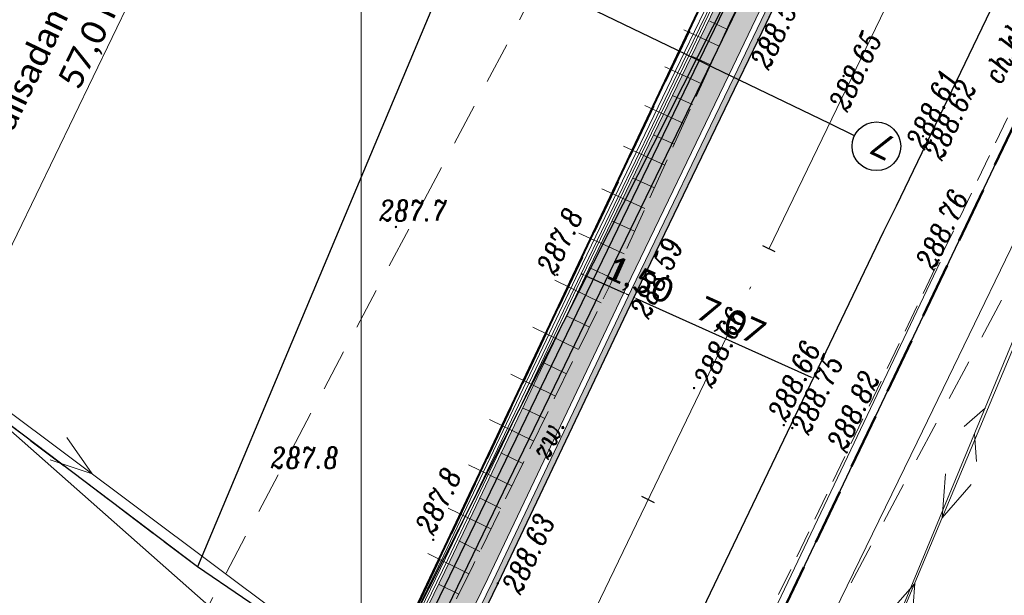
# Model space of a CAD drawing. Header units: metres. Extents: x -1 to 7476305, y 0 to 5497191.
# Tile 79 of 115: x 7475188 to 7475223, y 5496956 to 5496977. Entities that reach past the tile are written whole.
import ezdxf

# ---------------------------------------------------------------- set-up
doc = ezdxf.new("R2010")
doc.units = ezdxf.units.M
for name, pattern in [('420-500', [1.5, 1, -0.5]), ('ACAD_ISO04W100', [30, 24, -3, 0, -3]), ('EGBK02-500', [2, 1.5, -0.5]), ('EGBO02-500', [2.5, 1.5, -1]), ('KTCR02-500', [1.5, 1, -0.5]), ('KTJZ01-500', [2, 1.5, -0.5])]:
    doc.linetypes.add(name, pattern=pattern)
for name, color, linetype, lineweight, true_color in [('BUBZ01_1', 7, 'Continuous', 5, 0x0a0909), ('EGBD03', 7, 'Continuous', 5, 0x0a0909), ('EGBK02', 7, 'Continuous', 5, 0x0a0909), ('EGBO02', 7, 'Continuous', 5, 0x0a0909), ('KTCR02', 7, 'Continuous', 5, 0x0a0909), ('KTJZ01', 7, 'Continuous', 5, 0x0a0909), ('KTKR01', 7, 'Continuous', 5, 0x0a0909), ('KTOK01', 7, 'Continuous', 5, 0x0a0909), ('KTOK05_01', 7, 'Continuous', 5, 0x0a0909), ('RTPW01', 7, 'Continuous', 5, 0x0a0909), ('RTPW02', 7, 'Continuous', 5, 0x0a0909), ('suepnn', 7, 'Continuous', 5, 0x0a0909), ('SUPG_01', 7, 'Continuous', 5, 0x0a0909), ('sutp', 7, 'Continuous', 5, 0x0a0909), ('Warstwa 1', 7, 'Continuous', 5, 0x0a0909)]:
    doc.layers.add(name, color=color, linetype=linetype, lineweight=lineweight, true_color=true_color)
for name, color, linetype in [('C-DROGI-KORYTARZE', 7, 'Continuous'), ('C-DROGI-PRZEKROJE', 7, 'Continuous'), ('C-DROGI-SYTUACJA', 7, 'Continuous'), ('C-DROGI-SYTUACJA-ETYKIETY', 7, 'Continuous'), ('C-SIECI-RURY', 150, 'Continuous'), ('D_ naprawakonstrukcji', 7, 'Continuous'), ('D_Granice pasa drogowego', 30, '420-500'), ('d_gRANICE PODZIAŁOWE', 92, 'Continuous'), ('D_Linia charakterystyczna', 10, 'Continuous'), ('D_wymiary', 7, 'Continuous'), ('S-5_wymiary', 6, 'Continuous')]:
    doc.layers.add(name, color=color, linetype=linetype)
doc.layers.add('S-5_opis_poprzeczka', color=7, linetype='Continuous', lineweight=25)
doc.styles.add('! rom po 1.8mm', font='calibri.ttf', dxfattribs={"height": 0.9})
doc.styles.add('romans_pochyl', font='calibri.ttf', dxfattribs={"height": 0.75})
doc.styles.add('Style-ITALIC_1250', font='ITALIC_1250.shx')
doc.linetypes.add('KTOK01-500', pattern='A,1.75,[13,dgnlstyle-rozp_2015.shx,S=0.002778,R=0,X=0,Y=0],1.75', length=3.5)
doc.linetypes.add('KTOK05_01-500', pattern='A,3.75,[13,dgnlstyle-rozp_2015.shx,S=0.002778,R=0,X=0,Y=0],3.75', length=7.5)
doc.linetypes.add('OGRODZENIE1', pattern='A,6.35,-2.54,[133,ltypeshp.shx,S=2.54,R=0,X=-2.54,Y=0],-2.54,25.4', length=36.83)
doc.dimstyles.new('! 500', dxfattribs={"dimscale": 5, "dimtxt": 0.9, "dimasz": 0.18, "dimexe": 0.08, "dimexo": 0.04, "dimgap": 0.07, "dimtad": 1, "dimzin": 1, "dimtxsty": '! rom po 1.8mm', "dimcen": 0.09, "dimclrd": 256, "dimclre": 256, "dimclrt": 256, "dimazin": 1, "dimtfac": 1, "dimtix": 1, "dimtmove": 1, "dimatfit": 1, "dimfxl": 0.2, "dimlwd": -1, "dimlwe": -1, "dimarcsym": 0})

# ---------------------------------------------------------------- blocks, each defined once
blk = doc.blocks.new('*D86')
at = {"layer": 'D_wymiary', "transparency": 16777216}
for p, q in [((7475207.987, 5496967.657), (7475207.905, 5496967.693)), ((7475208.079, 5496967.641), (7475208.053, 5496967.584)), ((7475208.07, 5496967.62), (7475209.44, 5496967.009)), ((7475209.449, 5496967.03), (7475209.424, 5496966.973)), ((7475209.522, 5496966.973), (7475209.605, 5496966.936))]:
    blk.add_line(p, q, dxfattribs=at)
at = {"layer": 'D_wymiary', "lineweight": 30, "transparency": 16777216}
for points in [[(7475207.994, 5496967.67), (7475207.981, 5496967.643), (7475208.07, 5496967.62)], [(7475209.528, 5496966.986), (7475209.516, 5496966.959), (7475209.44, 5496967.009)]]:
    blk.add_solid(points, dxfattribs=at)
at = {"layer": 'Defpoints', "color": 0, "lineweight": 30, "transparency": 16777216}
for p in [(7475208.087, 5496967.659, 288.736), (7475209.44, 5496967.009), (7475209.458, 5496967.048, 288.706)]:
    blk.add_point(p, dxfattribs=at)
at = {"layer": 'D_wymiary', "lineweight": 30, "transparency": 16777216, "insert": (7475209.983, 5496967.411), "char_height": 0.9, "attachment_point": 5, "rotation": 335.9773, "style": '! rom po 1.8mm'}
blk.add_mtext('1,50', dxfattribs=at)
blk = doc.blocks.new('*D87')
at = {"layer": 'D_wymiary', "transparency": 16777216}
for p, q in [((7475209.809, 5496966.855), (7475209.788, 5496966.808)), ((7475209.886, 5496966.808), (7475216.167, 5496963.976)), ((7475216.244, 5496963.928), (7475216.233, 5496963.903))]:
    blk.add_line(p, q, dxfattribs=at)
at = {"layer": 'D_wymiary', "lineweight": 30, "transparency": 16777216}
for points in [[(7475209.892, 5496966.821), (7475209.88, 5496966.794), (7475209.804, 5496966.845)], [(7475216.173, 5496963.99), (7475216.161, 5496963.963), (7475216.249, 5496963.939)]]:
    blk.add_solid(points, dxfattribs=at)
at = {"layer": 'Defpoints', "color": 0, "lineweight": 30, "transparency": 16777216}
for p in [(7475209.817, 5496966.873, 288.566), (7475216.249, 5496963.939), (7475216.252, 5496963.947)]:
    blk.add_point(p, dxfattribs=at)
at = {"layer": 'D_wymiary', "lineweight": 30, "transparency": 16777216, "insert": (7475213.269, 5496965.93), "char_height": 0.9, "attachment_point": 5, "rotation": 335.736, "style": '! rom po 1.8mm'}
blk.add_mtext('7,07', dxfattribs=at)
blk = doc.blocks.new('RTPW01')
at = {"layer": 'RTPW01', "linetype": 'Continuous', "lineweight": 13, "true_color": 0x0a0909}
h = blk.add_hatch(color=18, dxfattribs=at)
edge = h.paths.add_edge_path()
edge.add_arc((0, 0), 0.045, 0, 360)
blk = doc.blocks.new('RTPW02')
at = {"layer": 'RTPW02', "linetype": 'Continuous', "lineweight": 13, "true_color": 0x0a0909}
h = blk.add_hatch(color=18, dxfattribs=at)
edge = h.paths.add_edge_path()
edge.add_arc((0, 0), 0.045, 0, 360)
blk = doc.blocks.new('MDCP_klauzula')
at = {"layer": 'BUBZ01_1', "color": 252, "linetype": 'Continuous', "lineweight": 18}
for p, q in [((7475212.525, 5496976.769), (7475213.145, 5496976.486)), ((7475211.596, 5496976.455), (7475212.866, 5496975.875)), ((7475211.904, 5496975.494), (7475212.555, 5496975.196)), ((7475210.909, 5496975.128), (7475212.245, 5496974.517)), ((7475211.218, 5496974.084), (7475211.904, 5496973.77)), ((7475210.189, 5496973.734), (7475211.594, 5496973.092)), ((7475210.532, 5496972.674), (7475211.253, 5496972.345)), ((7475209.434, 5496972.274), (7475210.911, 5496971.598)), ((7475209.781, 5496971.13), (7475210.539, 5496970.784)), ((7475208.645, 5496970.747), (7475210.198, 5496970.037)), ((7475209.029, 5496969.587), (7475209.826, 5496969.223)), ((7475207.821, 5496969.154), (7475209.453, 5496968.408)), ((7475208.213, 5496967.908), (7475209.05, 5496967.526)), ((7475206.958, 5496967.466), (7475208.629, 5496966.651)), ((7475207.375, 5496966.182), (7475208.203, 5496965.778)), ((7475206.166, 5496965.774), (7475207.81, 5496964.972)), ((7475206.569, 5496964.497), (7475207.384, 5496964.099)), ((7475205.375, 5496964.082), (7475206.99, 5496963.293)), ((7475205.796, 5496962.879), (7475206.597, 5496962.487)), ((7475204.614, 5496962.457), (7475206.203, 5496961.682)), ((7475205.022, 5496961.261), (7475205.81, 5496960.876)), ((7475203.854, 5496960.833), (7475205.417, 5496960.07)), ((7475204.249, 5496959.643), (7475205.023, 5496959.264)), ((7475203.126, 5496959.276), (7475204.663, 5496958.526)), ((7475203.507, 5496958.092), (7475204.269, 5496957.72)), ((7475202.395, 5496957.641), (7475203.876, 5496956.915)), ((7475202.803, 5496956.528), (7475203.514, 5496956.179))]:
    blk.add_line(p, q, dxfattribs=at)
at = {"layer": 'd_gRANICE PODZIAŁOWE', "color": 96, "lineweight": 30, "flags": 128}
blk.add_lwpolyline([(7475200.594, 5496952.761), (7475222.491, 5496999.056)], dxfattribs=at)
at = {"layer": 'EGBD03', "color": 96, "linetype": 'Continuous', "lineweight": 30}
for p, q in [((7475223.74, 5496998.54), (7475200.594, 5496952.761)), ((7475194.12, 5496957.16), (7475176.76, 5496970.282))]:
    blk.add_line(p, q, dxfattribs=at)
at = {"layer": 'EGBD03', "color": 96, "linetype": 'Continuous', "lineweight": 30, "flags": 128}
for points in [[(7475212.67, 5497002.75), (7475202.34, 5496990.19), (7475205.8, 5496984.98), (7475194.12, 5496957.16)], [(7475209.984, 5496944.676), (7475224.229, 5496974.661), (7475226.2, 5496973.55), (7475250.869, 5496957.577)], [(7475200.594, 5496952.761), (7475194.12, 5496957.16)]]:
    blk.add_lwpolyline(points, dxfattribs=at)
at = {"layer": 'EGBK02', "color": 252, "linetype": 'EGBK02-500', "lineweight": 18}
blk.add_line((7475194.12, 5496957.16), (7475176.76, 5496970.282), dxfattribs=at)
at = {"layer": 'EGBO02', "color": 252, "linetype": 'EGBO02-500', "lineweight": 18, "flags": 128}
for points in [[(7475297.538, 5497103.825), (7475279.855, 5497088.323), (7475266.998, 5497076.027), (7475254.649, 5497064.001), (7475244.334, 5497052.497), (7475235.016, 5497036.119), (7475229.48, 5497025.04), (7475224.511, 5497014.388), (7475213.924, 5496993.12), (7475205.301, 5496976.039), (7475191.153, 5496949.431), (7475170.683, 5496910.712), (7475164.472, 5496899.278), (7475155.778, 5496887.844), (7475138.024, 5496865.445)], [(7475310.722, 5497088.786), (7475293.365, 5497073.57), (7475280.887, 5497061.635), (7475269.087, 5497050.145), (7475260.656, 5497040.742), (7475252.665, 5497026.697), (7475247.491, 5497016.342), (7475242.529, 5497005.703), (7475231.803, 5496984.157), (7475223.059, 5496966.836), (7475208.823, 5496940.062), (7475188.311, 5496901.265), (7475181.318, 5496888.389), (7475171.576, 5496875.579), (7475162.425, 5496863.399)]]:
    blk.add_lwpolyline(points, dxfattribs=at)
at = {"layer": 'KTCR02', "color": 252, "linetype": 'KTCR02-500', "lineweight": 18}
blk.add_line((7475223.88, 5496974.65), (7475209.14, 5496943.97), dxfattribs=at)
at = {"layer": 'KTJZ01', "color": 252, "linetype": 'KTJZ01-500', "lineweight": 18, "flags": 128}
for points in [[(7474940.948, 5496678.227), (7474942.744, 5496679.768), (7474947.468, 5496684.472), (7474951.738, 5496688.783), (7474958.027, 5496695.193), (7474962.097, 5496699.235), (7474965.673, 5496702.794), (7474969.754, 5496707.034), (7474981.843, 5496719.552), (7474986.871, 5496724.456), (7474990.284, 5496728.016), (7474993.046, 5496730.57), (7474995.803, 5496733.399), (7474999.755, 5496737.308), (7475005.043, 5496742.399), (7475009.082, 5496746.263), (7475016.386, 5496752.922), (7475018.661, 5496754.834), (7475020.089, 5496756.127), (7475022.831, 5496758.571), (7475025.815, 5496761.182), (7475031.927, 5496766.616), (7475037.923, 5496771.877), (7475045.276, 5496778.075), (7475048.776, 5496780.871), (7475053.275, 5496784.409), (7475057.865, 5496787.982), (7475065.68, 5496793.821), (7475071.675, 5496798.251), (7475080.197, 5496804.617), (7475085.951, 5496808.863), (7475092.068, 5496813.415), (7475094.463, 5496815.318), (7475099.029, 5496818.877), (7475104.515, 5496823.229), (7475105.014, 5496823.868), (7475110.261, 5496828.106), (7475116.671, 5496833.487), (7475121.299, 5496837.758), (7475127.388, 5496843.57), (7475133.626, 5496849.85), (7475138.23, 5496854.845), (7475143.855, 5496861.074), (7475148.205, 5496866.026), (7475154.747, 5496873.863), (7475160.368, 5496880.935), (7475164.02, 5496885.897), (7475167.465, 5496890.774), (7475169.395, 5496893.556), (7475177.645, 5496905.781), (7475183.716, 5496915.79), (7475187.356, 5496922.37), (7475191.312, 5496929.431), (7475194.505, 5496935.684), (7475198.366, 5496943.242), (7475201.584, 5496949.716), (7475204.91, 5496956.567), (7475209.898, 5496967.043), (7475214.268, 5496976.102), (7475219.085, 5496986.161), (7475221.068, 5496990.37), (7475223.563, 5496995.716), (7475227.167, 5497003.081), (7475229.52, 5497008.043), (7475233.202, 5497015.17), (7475236.644, 5497022.005), (7475242.538, 5497033.041), (7475245.538, 5497037.898), (7475247.914, 5497042.007), (7475248.707, 5497043.191), (7475252.159, 5497048.588), (7475253.518, 5497050.557), (7475256.496, 5497054.779), (7475262.407, 5497062.145), (7475264.477, 5497064.71), (7475272.511, 5497072.714), (7475276.959, 5497077.087), (7475283.019, 5497082.422), (7475288.616, 5497087.275), (7475294.096, 5497092.097)], [(7475200.788, 5496950.621), (7475204.04, 5496957.25), (7475208.957, 5496967.322), (7475213.3, 5496976.825), (7475218.339, 5496986.892), (7475220.305, 5496990.627), (7475222.153, 5496995.399), (7475222.998, 5496997.089)]]:
    blk.add_lwpolyline(points, dxfattribs=at)
at = {"layer": 'KTKR01', "color": 252, "linetype": 'Continuous', "lineweight": 18, "flags": 128}
blk.add_lwpolyline([(7475212.28, 5496955.66), (7475218.78, 5496969.22), (7475219.24, 5496970.13), (7475226.16, 5496984.53), (7475235.46, 5497003.82), (7475237.52, 5497008.04), (7475240.69, 5497014.3), (7475241.14, 5497015.22), (7475244.36, 5497021.44), (7475244.83, 5497022.29), (7475247.7, 5497027.63), (7475248.4, 5497028.94), (7475252.58, 5497036.21)], dxfattribs=at)
at = {"layer": 'KTOK01', "color": 252, "linetype": 'KTOK01-500', "lineweight": 18}
blk.add_line((7475213.936, 5496953.695), (7475220.804, 5496968.111), dxfattribs=at)
at = {"layer": 'KTOK05_01', "color": 252, "linetype": 'KTOK05_01-500', "lineweight": 18, "flags": 128}
blk.add_lwpolyline([(7475176.632, 5496969.994), (7475184.294, 5496964.795), (7475199.797, 5496951.098)], dxfattribs=at)
at = {"layer": 'suepnn', "color": 1, "linetype": 'Continuous', "lineweight": 13, "true_color": 0xfa0000}
blk.add_line((7475214.092, 5496942.731), (7475186.327, 5496963.504), dxfattribs=at)
at = {"layer": 'suepnn', "color": 1, "linetype": 'Continuous', "lineweight": 13, "true_color": 0xfa0000, "flags": 128}
for points in [[(7475243.96, 5497013.85), (7475226.68, 5496972.759), (7475214.092, 5496942.731)], [(7475189.429, 5496961.808), (7475190.33, 5496960.509), (7475188.83, 5496961.007)], [(7475221.922, 5496960.116), (7475220.881, 5496958.926), (7475221, 5496960.502)], [(7475218.85, 5496955.374), (7475219.891, 5496956.565), (7475219.772, 5496954.988)]]:
    blk.add_lwpolyline(points, dxfattribs=at)
at = {"layer": 'SUPG_01', "color": 52, "linetype": 'Continuous', "lineweight": 13, "true_color": 0xbebf00, "flags": 128}
blk.add_lwpolyline([(7475235.521, 5497031.239), (7475235.7, 5497031.15), (7475235.61, 5497030.971), (7475231.133, 5497019.838), (7475226.643, 5497008.71), (7475223.104, 5497000.476), (7475223.03, 5497000.29), (7475223.213, 5497000.21), (7475223.401, 5497000.14), (7475234.08, 5496995.14), (7475234.263, 5496995.037), (7475235.477, 5496994.352), (7475235.66, 5496994.27), (7475235.583, 5496994.085), (7475230.47, 5496983.229), (7475225.216, 5496972.441), (7475219.985, 5496961.641), (7475214.723, 5496950.856)], dxfattribs=at)
at = {"layer": 'sutp', "color": 30, "linetype": 'Continuous', "lineweight": 13, "true_color": 0xff9100}
for p, q in [((7475222.421, 5496962.866), (7475221.666, 5496962.211)), ((7475222.039, 5496961.942), (7475222.11, 5496960.945))]:
    blk.add_line(p, q, dxfattribs=at)
at = {"layer": 'sutp', "color": 30, "linetype": 'Continuous', "lineweight": 13, "true_color": 0xff9100, "flags": 128}
blk.add_lwpolyline([(7475238.354, 5496927.749), (7475214.092, 5496942.731), (7475226.53, 5496972.8)], dxfattribs=at)
at = {"layer": 'Warstwa 1', "color": 252, "linetype": 'Continuous', "lineweight": 18, "flags": 128}
blk.add_lwpolyline([(7475334.3, 5497000), (7475334.3, 5497000), (7475200, 5497000), (7475200, 5496846.668)], dxfattribs=at)
at = {"layer": 'RTPW01', "color": 252, "linetype": 'Continuous', "lineweight": 18}
for p in [(7475201.251, 5496969.375), (7475207.048, 5496967.658), (7475197.745, 5496960.914), (7475202.591, 5496958.134)]:
    blk.add_blockref('RTPW01', p, dxfattribs=at)
at = {"layer": 'RTPW02', "color": 252, "linetype": 'Continuous', "lineweight": 18}
for p in [(7475214.268, 5496976.102), (7475217.336, 5496974.798), (7475220.191, 5496972.635), (7475220.47, 5496972.487), (7475220.751, 5496968.18), (7475209.898, 5496967.043), (7475211.963, 5496963.587), (7475215.187, 5496962.256), (7475215.493, 5496962.151), (7475217.448, 5496961.276), (7475204.91, 5496956.567)]:
    blk.add_blockref('RTPW02', p, dxfattribs=at)
at = {"layer": 'KTJZ01', "color": 252, "linetype": 'Continuous', "lineweight": 18, "style": 'Style-ITALIC_1250', "width": 0.8}
blk.add_text('zw.', height=0.75, rotation=64.5392, dxfattribs=at).set_placement((7475206.701, 5496960.946))
at = {"layer": 'KTKR01', "color": 252, "linetype": 'Continuous', "lineweight": 18, "style": 'Style-ITALIC_1250', "width": 0.8}
blk.add_text('ch.kb.', height=0.75, rotation=64.3331, dxfattribs=at).set_placement((7475222.997, 5496974.461))
at = {"layer": 'RTPW01', "color": 252, "linetype": 'Continuous', "lineweight": 18, "style": 'Style-ITALIC_1250', "width": 0.8}
for s, p in [('287.7', (7475200.651, 5496969.59)), ('287.8', (7475196.756, 5496960.708))]:
    blk.add_text(s, height=0.75, dxfattribs=at).set_placement(p)
for p in [(7475206.964, 5496967.602), (7475202.599, 5496958.266)]:
    blk.add_text('287.8', height=0.75, rotation=64.9216, dxfattribs=at).set_placement(p)
at = {"layer": 'RTPW02', "color": 252, "linetype": 'Continuous', "lineweight": 18, "style": 'Style-ITALIC_1250', "width": 0.8}
for s, p in [('288.57', (7475214.642, 5496974.984)), ('288.65', (7475217.463, 5496973.471)), ('288.61', (7475220.241, 5496972.118)), ('288.62', (7475220.867, 5496971.725)), ('288.76', (7475220.579, 5496967.785)), ('288.59', (7475210.322, 5496966.042)), ('288.66', (7475212.606, 5496963.554)), ('288.66', (7475215.267, 5496962.346)), ('288.75', (7475216.082, 5496961.866)), ('288.82', (7475217.391, 5496961.269)), ('288.63', (7475205.712, 5496956.136))]:
    blk.add_text(s, height=0.75, rotation=64.7733, dxfattribs=at).set_placement(p)
blk = doc.blocks.new('*D181')
at = {"layer": 'Defpoints', "color": 0, "lineweight": 30, "transparency": 16777216}
for p in [(7475220.296, 5496993.255, 288.171), (7475178.57, 5496950.364), (7475195.579, 5496942.14, 288.826)]:
    blk.add_point(p, dxfattribs=at)
at = {"layer": 'RTPW01', "transparency": 16777216}
for p, q in [((7475220.292, 5496993.257), (7475203.279, 5497001.483)), ((7475203.279, 5497001.464), (7475178.578, 5496950.381)), ((7475195.576, 5496942.141), (7475178.563, 5496950.368))]:
    blk.add_line(p, q, dxfattribs=at)
at = {"layer": 'RTPW01', "lineweight": 30, "transparency": 16777216}
for points in [[(7475203.276, 5497001.465), (7475203.281, 5497001.462), (7475203.287, 5497001.48)], [(7475178.575, 5496950.382), (7475178.581, 5496950.379), (7475178.57, 5496950.364)]]:
    blk.add_solid(points, dxfattribs=at)
at = {"layer": 'RTPW01', "lineweight": 30, "transparency": 16777216, "insert": (7475189.718, 5496976.507), "char_height": 0.9, "attachment_point": 5, "rotation": 64.1943, "style": '! rom po 1.8mm'}
blk.add_mtext('proj. umocnienie palisadami betonowymi 14x28x120\\P57,0 m', dxfattribs=at)
blk = doc.blocks.new('AeccTickLine')
at = {"color": 0, "linetype": 'ByBlock', "lineweight": -2}
blk.add_line((0, 1), (0, -1), dxfattribs=at)
blk = doc.blocks.new('kolo')
at = {"layer": 'S-5_wymiary'}
blk.add_circle((-0.91, 0), 0.91, dxfattribs=at)

msp = doc.modelspace()

# ---------------------------------------------------------------- linework, layer by layer
at = {"layer": 'D_ naprawakonstrukcji', "color": 18, "lineweight": 30, "true_color": 0x000000, "flags": 128}
msp.add_lwpolyline([(7475222.104, 5496998.239), (7475217.488, 5496988.479), (7475214.662, 5496982.503), (7475211.997, 5496976.871), (7475210.402, 5496973.497), (7475207.108, 5496966.534), (7475200.594, 5496952.761)], dxfattribs=at)
at = {"layer": 'D_Granice pasa drogowego', "lineweight": 50, "ltscale": 2, "flags": 128}
msp.add_lwpolyline([(7474871.194, 5496602.021), (7474875.844, 5496605.985), (7474886.51, 5496614.328), (7474893.187, 5496619.551), (7474906.364, 5496629.859), (7474908.002, 5496630.38), (7474914.804, 5496638.74), (7474928.905, 5496651.777), (7474946.406, 5496669.552), (7474957.321, 5496680.639), (7474994.148, 5496718.045), (7475014.642, 5496738.841), (7475028.014, 5496750.844), (7475033.755, 5496755.998), (7475037.841, 5496759.479), (7475046.672, 5496767.002), (7475050.423, 5496770.198), (7475056.626, 5496775.2), (7475065.197, 5496781.478), (7475069.506, 5496784.668), (7475083.953, 5496795.64), (7475091.313, 5496801.229), (7475097.69, 5496806.073), (7475103.398, 5496810.407), (7475110.576, 5496816.081), (7475114.68, 5496819.326), (7475120.064, 5496824.042), (7475130.991, 5496833.37), (7475144.36, 5496846.35), (7475159.914, 5496864.742), (7475165.321, 5496871.433), (7475168.549, 5496875.377), (7475175.09, 5496884.328), (7475189.457, 5496903.989), (7475193.179, 5496911.075), (7475198.108, 5496920.456), (7475202.904, 5496929.586), (7475209.984, 5496944.676), (7475224.229, 5496974.661), (7475228.871, 5496985.456), (7475234.774, 5496999.181), (7475235.211, 5497000), (7475244.883, 5497018.143), (7475247.158, 5497021.622), (7475253.509, 5497032.362), (7475263.655, 5497046.357), (7475275.03, 5497059.7), (7475278.404, 5497063.267), (7475280.249, 5497065.127), (7475283.737, 5497068.192), (7475289.77, 5497074.68), (7475292.049, 5497076.649), (7475298.288, 5497082.039), (7475318.081, 5497097.784), (7475318.6, 5497101.12), (7475308.342, 5497109.277), (7475299.764, 5497105.915), (7475300.031, 5497102.685), (7475290.434, 5497094.878), (7475285.765, 5497091.08), (7475277.631, 5497083.259), (7475263.588, 5497069.572), (7475259.571, 5497065.54), (7475255.16, 5497060.7), (7475248.447, 5497051.193), (7475241.071, 5497040.575), (7475236.851, 5497034.5), (7475232.87, 5497026.192), (7475228.603, 5497017.286), (7475222.129, 5497003.773), (7475221.6, 5497002.67), (7475223.058, 5497002.07), (7475222.491, 5496999.056), (7475222.104, 5496998.239), (7475217.488, 5496988.479), (7475214.662, 5496982.503), (7475211.997, 5496976.871), (7475210.402, 5496973.497), (7475207.108, 5496966.534), (7475200.594, 5496952.761), (7475195.041, 5496942.357), (7475186.706, 5496926.741), (7475181.863, 5496917.665), (7475180.812, 5496915.697), (7475174.258, 5496906.159), (7475161.354, 5496887.311), (7475156.287, 5496881.059), (7475137.148, 5496857.357), (7475129.378, 5496848.794), (7475126.377, 5496845.473), (7475122.357, 5496841.906), (7475113.346, 5496833.897), (7475108.201, 5496829.327), (7475103.572, 5496825.562), (7475101.251, 5496823.675), (7475097.151, 5496820.343), (7475092.412, 5496817.061), (7475083.189, 5496810.712), (7475063.35, 5496796.429), (7475055.25, 5496790.597), (7475035.25, 5496773.04), (7475032.26, 5496770.67), (7475010.572, 5496750.962), (7475002.025, 5496743.149), (7474993.311, 5496735.182), (7474991.33, 5496733.29), (7474987.11, 5496729.262), (7474981.728, 5496724.125), (7474978.688, 5496721.224), (7474975.041, 5496717.744), (7474967.615, 5496710.352), (7474955.357, 5496698.026), (7474948.808, 5496691.442), (7474943.173, 5496685.776), (7474941.426, 5496684.019), (7474940.056, 5496682.642), (7474939.655, 5496682.287), (7474931.483, 5496675.053), (7474923.147, 5496667.674), (7474919.881, 5496664.783), (7474908.976, 5496655.13), (7474905.9, 5496652.407), (7474901.86, 5496653.48)], dxfattribs=at)

# ---------------------------------------------------------------- dimensions: what is measured, and where the dimension line sits
at = {"layer": 'D_wymiary', "color": 18, "lineweight": 30, "true_color": 0x000000}
dim = msp.add_linear_dim(base=(7475209.44, 5496967.009), p1=(7475208.087, 5496967.659, 288.736), p2=(7475209.458, 5496967.048, 288.706), angle=335.9773, dimstyle='! 500', override={"dimscale": 0.5}, dxfattribs=at)
dim.commit()
dim.dimension.update_dxf_attribs({"geometry": '*D86', "text_midpoint": (7475209.743, 5496966.872), "dimtype": 129})
dim = msp.add_linear_dim(base=(7475216.249, 5496963.939), p1=(7475209.817, 5496966.873, 288.566), p2=(7475216.252, 5496963.947), angle=155.736, dimstyle='! 500', override={"dimscale": 0.5}, dxfattribs=at)
dim.commit()
dim.dimension.update_dxf_attribs({"geometry": '*D87', "text_midpoint": (7475213.269, 5496965.93)})
at = {"layer": 'RTPW01', "color": 18, "lineweight": 30, "true_color": 0x000000}
dim = msp.add_aligned_dim(p1=(7475220.296, 5496993.255, 288.171), p2=(7475195.579, 5496942.14, 288.826), distance=-18.893, text='proj. umocnienie palisadami betonowymi 14x28x120\\P57,0 m', dimstyle='! 500', override={"dimscale": 0.1}, dxfattribs=at)
dim.commit()
dim.dimension.update_dxf_attribs({"geometry": '*D181', "text_midpoint": (7475189.718, 5496976.507)})

# ---------------------------------------------------------------- next in the draw order: block references
msp.add_blockref('MDCP_klauzula', (0, 0), dxfattribs=at)

# ---------------------------------------------------------------- next in the draw order: hatches: boundary and pattern name
at = {"layer": 'C-DROGI-KORYTARZE', "linetype": 'Continuous', "lineweight": -3, "true_color": 0xfeeab9}
msp.add_hatch(color=254, dxfattribs=at).paths.add_polyline_path([(7475220.294, 5496989.667), (7475220.254, 5496989.581), (7475218.725, 5496986.335), (7475213.908, 5496976.276), (7475213.211, 5496974.832), (7475209.538, 5496967.217), (7475204.55, 5496956.741), (7475202.391, 5496952.295), (7475201.224, 5496949.89), (7475200.992, 5496949.424), (7475198.009, 5496943.422), (7475195.716, 5496938.934), (7475194.376, 5496939.607), (7475196.668, 5496944.095), (7475199.641, 5496950.076), (7475199.873, 5496950.541), (7475201.04, 5496952.946), (7475203.199, 5496957.392), (7475208.187, 5496967.868), (7475211.86, 5496975.483), (7475212.557, 5496976.927), (7475217.374, 5496986.986), (7475218.903, 5496990.233), (7475218.943, 5496990.318), (7475220.294, 5496989.667)], flags=0)
at = {"layer": 'C-DROGI-PRZEKROJE', "linetype": 'Continuous', "lineweight": -3}
msp.add_hatch(color=5, dxfattribs=at).paths.add_polyline_path([(7475220.655, 5496989.493), (7475220.614, 5496989.407), (7475219.085, 5496986.161), (7475214.268, 5496976.102), (7475213.571, 5496974.658), (7475209.898, 5496967.043), (7475204.91, 5496956.567), (7475202.751, 5496952.121), (7475201.584, 5496949.716), (7475201.353, 5496949.25), (7475198.366, 5496943.242), (7475196.073, 5496938.754), (7475195.894, 5496938.844), (7475198.187, 5496943.332), (7475201.172, 5496949.337), (7475201.403, 5496949.803), (7475202.571, 5496952.208), (7475204.729, 5496956.654), (7475209.717, 5496967.13), (7475213.391, 5496974.745), (7475214.087, 5496976.189), (7475218.904, 5496986.248), (7475220.434, 5496989.494), (7475220.474, 5496989.58), (7475220.655, 5496989.493)], flags=0)

# ---------------------------------------------------------------- next in the draw order: linework, layer by layer
at = {"layer": 'C-DROGI-KORYTARZE', "color": 202, "linetype": 'OGRODZENIE1', "lineweight": 15, "ltscale": 0.1}
msp.add_polyline3d([(7475218.872, 5496990.353, 289.812), (7475218.82, 5496990.273, 289.796), (7475217.291, 5496987.026, 289.811), (7475212.474, 5496976.967, 289.826), (7475211.777, 5496975.523, 289.699), (7475208.104, 5496967.908, 289.845), (7475203.116, 5496957.432, 289.891), (7475200.957, 5496952.986, 289.857), (7475199.79, 5496950.581, 289.889), (7475199.558, 5496950.116, 289.856), (7475196.586, 5496944.136, 289.959), (7475194.293, 5496939.648, 289.929)], dxfattribs=at)
at = {"layer": 'C-DROGI-PRZEKROJE', "color": 10, "linetype": 'Continuous', "lineweight": 15, "ltscale": 0.3}
for points in [[(7475223.705, 5497004.122, 288.512), (7475220.241, 5496997.063, 288.407), (7475220.561, 5496995.756, 288.588), (7475220.604, 5496995.226, 288.6), (7475220.599, 5496995.067, 288.606), (7475220.586, 5496994.909, 288.612), (7475220.565, 5496994.752, 288.618), (7475220.536, 5496994.596, 288.624), (7475220.5, 5496994.441, 288.629), (7475220.456, 5496994.289, 288.635), (7475220.405, 5496994.139, 288.641), (7475220.405, 5496994.139, 288.641), (7475219.122, 5496991.366, 288.657), (7475217.144, 5496987.167, 288.671), (7475212.33, 5496977.116, 288.686), (7475211.635, 5496975.674, 288.559), (7475207.959, 5496968.055, 288.705), (7475202.972, 5496957.581, 288.751), (7475200.817, 5496953.141, 288.717)], [(7475218.942, 5496990.319, 288.702), (7475218.903, 5496990.233, 288.686), (7475217.374, 5496986.986, 288.701), (7475212.557, 5496976.927, 288.716), (7475211.86, 5496975.483, 288.589), (7475208.187, 5496967.868, 288.735), (7475203.199, 5496957.392, 288.781), (7475201.04, 5496952.946, 288.747), (7475199.873, 5496950.541, 288.779), (7475199.641, 5496950.076, 288.746), (7475196.668, 5496944.095, 288.849), (7475194.376, 5496939.607, 288.819)], [(7475220.282, 5496989.672, 288.673), (7475220.254, 5496989.581, 288.656), (7475218.725, 5496986.335, 288.671), (7475213.908, 5496976.276, 288.686), (7475213.211, 5496974.832, 288.559), (7475209.538, 5496967.217, 288.705), (7475204.55, 5496956.741, 288.751), (7475202.391, 5496952.295, 288.717), (7475201.224, 5496949.89, 288.749), (7475200.992, 5496949.424, 288.716), (7475198.009, 5496943.422, 288.819), (7475195.716, 5496938.934, 288.789)], [(7475220.475, 5496989.58, 288.516), (7475220.434, 5496989.494, 288.516), (7475218.905, 5496986.248, 288.531), (7475214.088, 5496976.189, 288.546), (7475213.391, 5496974.745, 288.419), (7475209.718, 5496967.13, 288.565), (7475204.73, 5496956.654, 288.611), (7475202.571, 5496952.208, 288.577), (7475201.404, 5496949.803, 288.609), (7475201.172, 5496949.337, 288.576), (7475198.187, 5496943.332, 288.679), (7475195.895, 5496938.844, 288.649)], [(7475220.462, 5496989.586, 288.533), (7475220.614, 5496989.407, 288.536), (7475219.085, 5496986.161, 288.551), (7475214.268, 5496976.102, 288.566), (7475213.571, 5496974.658, 288.439), (7475209.898, 5496967.043, 288.585), (7475204.91, 5496956.567, 288.631), (7475202.751, 5496952.121, 288.597), (7475201.584, 5496949.716, 288.629), (7475201.353, 5496949.25, 288.596), (7475198.366, 5496943.242, 288.699), (7475196.073, 5496938.754, 288.669)]]:
    msp.add_polyline3d(points, dxfattribs=at)
at = {"layer": 'C-DROGI-PRZEKROJE', "color": 30, "linetype": 'Continuous', "lineweight": 15}
for points in [[(7475218.78, 5496990.397, 288.702), (7475218.741, 5496990.311, 288.686), (7475217.212, 5496987.065, 288.701), (7475212.395, 5496977.006, 288.716), (7475211.698, 5496975.562, 288.589), (7475208.025, 5496967.947, 288.735), (7475203.037, 5496957.471, 288.781), (7475200.878, 5496953.024, 288.747), (7475199.711, 5496950.62, 288.779), (7475199.479, 5496950.154, 288.746), (7475196.507, 5496944.176, 288.849), (7475194.215, 5496939.688, 288.819)], [(7475218.942, 5496990.319, 288.702), (7475218.903, 5496990.233, 288.686), (7475217.374, 5496986.986, 288.701), (7475212.557, 5496976.927, 288.716), (7475211.86, 5496975.483, 288.589), (7475208.187, 5496967.868, 288.735), (7475203.199, 5496957.392, 288.781), (7475201.04, 5496952.946, 288.747), (7475199.873, 5496950.541, 288.779), (7475199.641, 5496950.076, 288.746), (7475196.668, 5496944.095, 288.849), (7475194.376, 5496939.607, 288.819)]]:
    msp.add_polyline3d(points, dxfattribs=at)
at = {"layer": 'C-DROGI-PRZEKROJE', "color": 1, "linetype": 'Continuous', "lineweight": 15}
msp.add_polyline3d([(7475220.294, 5496989.667, 288.656), (7475220.254, 5496989.581, 288.656), (7475218.725, 5496986.335, 288.671), (7475213.908, 5496976.276, 288.686), (7475213.211, 5496974.832, 288.559), (7475209.538, 5496967.217, 288.705), (7475204.55, 5496956.741, 288.751), (7475202.391, 5496952.295, 288.717), (7475201.224, 5496949.89, 288.749), (7475200.992, 5496949.424, 288.716), (7475198.009, 5496943.422, 288.819), (7475195.716, 5496938.934, 288.789)], dxfattribs=at)
at = {"layer": 'C-DROGI-PRZEKROJE', "color": 7, "linetype": 'Continuous', "lineweight": -3}
msp.add_polyline3d([(7475220.655, 5496989.493, 288.516), (7475220.614, 5496989.407, 288.516), (7475219.085, 5496986.161, 288.531), (7475214.268, 5496976.102, 288.546), (7475213.571, 5496974.658, 288.419), (7475209.898, 5496967.043, 288.565), (7475204.91, 5496956.567, 288.611), (7475202.751, 5496952.121, 288.577), (7475201.584, 5496949.716, 288.609), (7475201.353, 5496949.25, 288.576), (7475198.366, 5496943.242, 288.679), (7475196.073, 5496938.754, 288.649)], dxfattribs=at)
at = {"layer": 'C-DROGI-SYTUACJA', "color": 1, "linetype": 'ACAD_ISO04W100', "lineweight": 15, "ltscale": 0.5, "flags": 128}
msp.add_lwpolyline([(7475254.845, 5497046.208), (7475248.193, 5497035.955), (7475236.767, 5497014.427), (7475204.581, 5496947.694), (7475194.212, 5496927.054), (7475192.33, 5496923.641)], dxfattribs=at)
at = {"layer": 'C-DROGI-SYTUACJA', "color": 7, "linetype": 'Continuous', "lineweight": 30}
msp.add_polyline3d([(7475212.28, 5496955.66, 288.755), (7475218.78, 5496969.22, 288.714), (7475219.24, 5496970.13, 288.714), (7475226.16, 5496984.53, 288.65), (7475235.46, 5497003.82, 288.534), (7475237.52, 5497008.04, 288.627), (7475240.69, 5497014.3, 288.559), (7475241.14, 5497015.22, 288.549), (7475244.36, 5497021.44, 288.564), (7475244.83, 5497022.29, 288.561), (7475247.7, 5497027.63, 288.539), (7475248.4, 5497028.94, 288.523), (7475252.58, 5497036.21, 288.506)], dxfattribs=at)
at = {"layer": 'C-SIECI-RURY', "color": 150, "linetype": 'Continuous', "lineweight": 30}
for p, q in [((7475192.757, 5496935.298), (7475218.77, 5496989.025)), ((7475193.133, 5496935.116), (7475219.146, 5496988.843))]:
    msp.add_line(p, q, dxfattribs=at)
at = {"layer": 'D_Linia charakterystyczna', "color": 212, "linetype": 'Continuous', "lineweight": 40, "true_color": 0xd200d2}
msp.add_polyline3d([(7475200.594, 5496952.761, 288.142), (7475207.108, 5496966.534, 287.955), (7475210.402, 5496973.497, 288.01), (7475211.997, 5496976.871, 288.001), (7475214.662, 5496982.503, 287.991), (7475215.596, 5496984.48, 287.966), (7475217.488, 5496988.479, 287.916), (7475222.104, 5496998.239, 288.346), (7475222.491, 5496999.056, 288.352), (7475223.058, 5497002.07, 288.304), (7475222.495, 5497002.302, 288.251), (7475221.6, 5497002.67, 288.271), (7475221.908, 5497003.313, 287.816), (7475222.129, 5497003.773, 288.97), (7475222.362, 5497004.26, 0), (7475236.851, 5497034.5, 287.894)], dxfattribs=at)
at = {"layer": 'D_Linia charakterystyczna', "color": 10, "linetype": 'Continuous', "lineweight": -3, "ltscale": 0.1}
msp.add_polyline3d([(7475222.104, 5496998.239, 288.346), (7475217.488, 5496988.479, 287.916), (7475215.596, 5496984.48, 287.966), (7475214.662, 5496982.503, 287.991), (7475211.997, 5496976.871, 288.001), (7475210.402, 5496973.497, 288.01), (7475207.108, 5496966.534, 287.955), (7475200.594, 5496952.761, 288.142)], dxfattribs=at)
at = {"layer": 'D_Linia charakterystyczna', "color": 10, "linetype": 'Continuous', "lineweight": 30, "ltscale": 0.1}
msp.add_polyline3d([(7475222.104, 5496998.239, 0), (7475217.488, 5496988.479, -0.43), (7475214.662, 5496982.503, -0.355), (7475211.997, 5496976.871, -0.345), (7475210.402, 5496973.497, -0.336), (7475205.074, 5496962.233, 0), (7475200.594, 5496952.761, -0.223)], dxfattribs=at)
at = {"layer": 'S-5_opis_poprzeczka', "color": 7, "linetype": 'Continuous', "lineweight": 25}
msp.add_lwpolyline([(7475217.729, 5496972.653), (7475216.828, 5496973.087), (7475207.821, 5496977.431)], dxfattribs=at)

# ---------------------------------------------------------------- next in the draw order: block references
at = {"layer": 'C-DROGI-SYTUACJA-ETYKIETY', "color": 7, "linetype": 'Continuous', "lineweight": 30, "xscale": 0.25, "yscale": 0.25, "zscale": 0.25, "rotation": 244.2511400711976}
for p in [(7475214.656, 5496968.584), (7475210.312, 5496959.577)]:
    msp.add_blockref('AeccTickLine', p, dxfattribs=at)
at = {"layer": 'S-5_opis_poprzeczka', "color": 7, "linetype": 'Continuous', "lineweight": 25, "xscale": 0.9614294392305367, "yscale": 0.9614294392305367, "zscale": 0.9614294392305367, "rotation": 154.251140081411}
msp.add_blockref('kolo', (7475217.729, 5496972.653), dxfattribs=at)

# ---------------------------------------------------------------- next in the draw order: texts
at = {"layer": 'S-5_opis_poprzeczka', "color": 7, "linetype": 'Continuous', "lineweight": 25, "insert": (7475219.268, 5496972.535), "char_height": 0.9, "attachment_point": 7, "rotation": 154.2511, "style": 'romans_pochyl'}
msp.add_mtext('{\\fCalibri|b0|i0|c238|p34;7}', dxfattribs=at)

doc.saveas('drawing.dxf')
